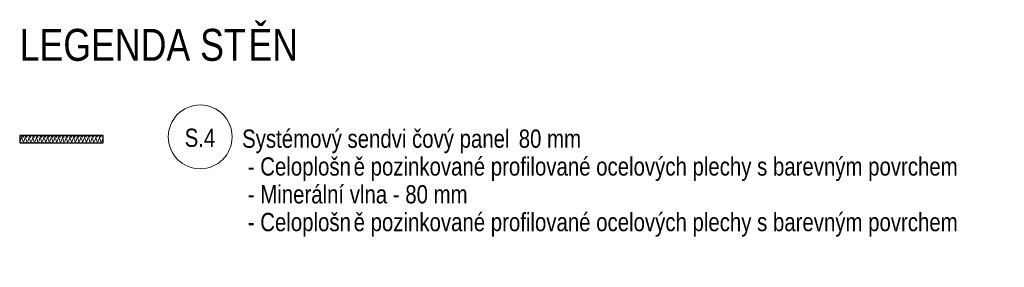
# Model space of a CAD drawing. Header units: millimetres. Extents: x 904 to 77703, y -4799 to 44356.
# Tile 12 of 12: x 66909 to 77703, y -4799 to -2084. Entities that reach past the tile are written whole.
import ezdxf

# ---------------------------------------------------------------- set-up
doc = ezdxf.new("R2010")
doc.units = ezdxf.units.MM
for name, color, linetype, lineweight in [('CA_POHHRA25', 7, 'Continuous', 13), ('CA_REZY', 1, 'Continuous', 25), ('CA_SRAFY', 9, 'Continuous', 25), ('CA_TEXT25', 7, 'Continuous', 9)]:
    doc.layers.add(name, color=color, linetype=linetype, lineweight=lineweight)
doc.styles.add('Arial', font='arial.ttf', dxfattribs={"width": 0.8, "height": 350})
doc.styles.add('Arial_1', font='arial.ttf', dxfattribs={"width": 0.8, "height": 200})

# ---------------------------------------------------------------- blocks, each defined once
blk = doc.blocks.new('Family - ___-2596252-LEGENDA STĚN - ETAPA2 - V10')
at = {"layer": 'CA_SRAFY', "lineweight": 9}
h = blk.add_hatch(dxfattribs=at)
h.set_pattern_fill('FP_18', color=256, angle=-198.43, style=0, pattern_type=2)
h.set_pattern_definition([(341.57, (4.338, -3357.768), (40.64254, 0.0032), [6.096, -283.058, 32.106, 0]), (198.43, (14.498, -3357.768), (40.64254, -0.0032), [6.096, -283.058, 31.648, 0]), (288.43, (4.338, -3357.768), (-20.31297, 101.60858), [96.368, -224.892]), (251.57, (14.498, -3357.768), (-20.31297, -101.60858), [96.368, -224.892])])
h.paths.add_polyline_path([(-448, -3433), (467, -3433), (467, -3353), (-448, -3353)])
at = {"layer": 'CA_REZY'}
for p, q in [((467, -3353), (-448, -3353)), ((-448, -3353), (-448, -3433)), ((-448, -3433), (467, -3433)), ((467, -3433), (467, -3353))]:
    blk.add_line(p, q, dxfattribs=at)
blk = doc.blocks.new('HP_Bublina_obecná_03 - HP_Bublina_obecná_03-434123-LEGENDA STĚN - ETAPA2 - V10')
at = {"layer": 'CA_TEXT25'}
blk.add_circle((1531, -3369), 350, dxfattribs=at)

msp = doc.modelspace()

# ---------------------------------------------------------------- block references
at = {"layer": 'CA_POHHRA25'}
msp.add_blockref('Family - ___-2596252-LEGENDA STĚN - ETAPA2 - V10', (67357.1, 0), dxfattribs=at)
at = {"layer": 'CA_TEXT25'}
msp.add_blockref('HP_Bublina_obecná_03 - HP_Bublina_obecná_03-434123-LEGENDA STĚN - ETAPA2 - V10', (67357.1, 0), dxfattribs=at)

# ---------------------------------------------------------------- texts
at = {"layer": 'CA_TEXT25', "insert": (66909.3, -2185.2), "char_height": 350, "width": 3039.999, "attachment_point": 1, "style": 'Arial', "bg_fill": 3, "box_fill_scale": 1.25, "bg_fill_color": 256, "bg_fill_true_color": 13158600, "bg_fill_transparency": 0}
msp.add_mtext('LEGENDA ST', dxfattribs=at)
at = {"layer": 'CA_TEXT25', "char_height": 200, "attachment_point": 1, "style": 'Arial_1'}
for s, insert, width in [('S.4', (68718.1, -3278.4), 416.877), ('Systémový sendvi', (69347.7, -3288.7), 2257.552), ('čový panel ', (71210.3, -3288.7), 1417.383), ('80 mm', (72379.8, -3288.7), 846.582), ('ě pozinkované profilované ocelových plechy s barevným povrchem ', (70570, -3593.5), 8350.377), (' - Celoplošn', (69347.7, -3593.5), 1481.518), (' - Minerální vlna - 80 mm', (69347.7, -3898.3), 3065.653), ('ě pozinkované profilované ocelových plechy s barevným povrchem ', (70570, -4203.1), 8350.377), (' - Celoplošn', (69347.7, -4203.1), 1481.518)]:
    msp.add_mtext(s, dxfattribs=dict(at, insert=insert, width=width))

# ---------------------------------------------------------------- next in the draw order: texts
at = {"layer": 'CA_TEXT25', "insert": (69417.5, -2185.2), "char_height": 350, "width": 667.004, "attachment_point": 1, "style": 'Arial', "bg_fill": 3, "box_fill_scale": 1.25, "bg_fill_color": 256, "bg_fill_true_color": 13158600, "bg_fill_transparency": 0}
msp.add_mtext('ĚN', dxfattribs=at)

doc.saveas('drawing.dxf')
